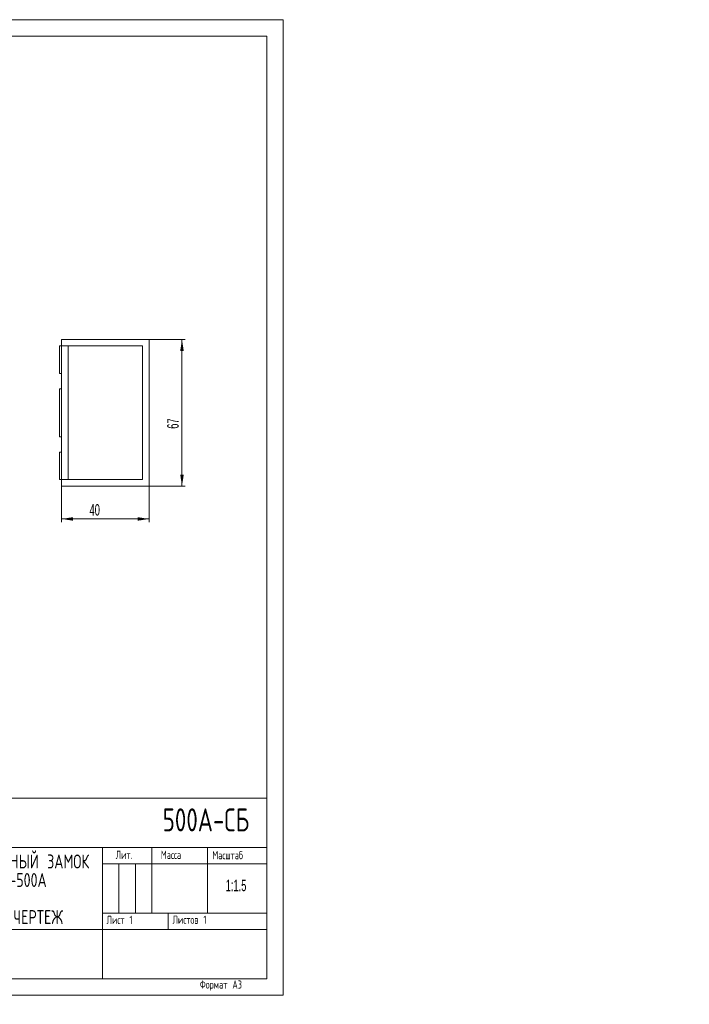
# Model space of a CAD drawing. Header units: millimetres. Extents: x -60 to 544, y -3 to 297.
# Tile 2 of 2: x 340 to 544, y -3 to 297. Entities that reach past the tile are written whole.
import ezdxf

# ---------------------------------------------------------------- set-up
doc = ezdxf.new("R2010")
doc.units = ezdxf.units.MM
doc.layers.add('ОСЕВЫЕ', color=7, linetype='Continuous')
doc.styles.add('SLDTEXTSTYLE0', font='TXT', dxfattribs={"width": 0.605})
doc.styles.add('SLDTEXTSTYLE1', font='TXT', dxfattribs={"width": 0.605, "bigfont": 'bigfont'})
doc.styles.add('SLDTEXTSTYLE3', font='TXT', dxfattribs={"width": 0.7, "bigfont": 'bigfont'})
doc.dimstyles.new('SLDDIMSTYLE1', dxfattribs={"dimtxt": 3.5, "dimasz": 3.5, "dimexe": 0, "dimexo": 0.0625, "dimgap": 0.875, "dimtad": 2, "dimlfac": 1.5, "dimrnd": 1e-09, "dimzin": 12, "dimdsep": 46, "dimtxsty": 'SLDTEXTSTYLE0', "dimsah": 1, "dimcen": 0.09, "dimadec": 0, "dimazin": 3, "dimtfac": 1, "dimtdec": 3, "dimtofl": 0, "dimtmove": 0, "dimatfit": 3, "dimfxl": 0, "dimfrac": 2, "dimtolj": 1, "dimtzin": 12, "dimarcsym": 0})

# ---------------------------------------------------------------- blocks, each defined once
blk = doc.blocks.new('SW_NOTE_0')
at = {"color": 0, "linetype": 'Continuous', "lineweight": 0, "attachment_point": 2, "style": 'SLDTEXTSTYLE3'}
for s, insert, char_height in [('\\M+1845E\\M+1844C\\M+18445\\M+1844B\\M+18453\\M+18451\\M+1844F\\M+1844D\\M+18440\\M+18443\\M+1844E\\M+18449\\M+18453\\M+1844E\\M+1845C\\M+1844A \\M+18448\\M+18440\\M+1844D\\M+1844F\\M+1844B', (29.57, 5.46), 4.23333), ('\\M+18452\\M+18445\\M+18451\\M+18449\\M+18449 ML-500\\M+18440', (29.3, -0.19), 4.2333), ('\\M+18452\\M+18441\\M+1844F\\M+18451\\M+1844F\\M+18458\\M+1844E\\M+1845C\\M+1844A \\M+18458\\M+18445\\M+18451\\M+18453\\M+18445\\M+18447', (29.66, -11.48), 4.23333)]:
    blk.add_mtext(s, dxfattribs=dict(at, insert=insert, char_height=char_height))
blk = doc.blocks.new('_D_39')
at = {"color": 7, "linetype": 'Continuous', "lineweight": 0}
for p, q in [((379.21, 199.65), (390.2, 199.65)), ((389.2, 199.65), (389.2, 154.99)), ((379.21, 154.99), (390.2, 154.99))]:
    blk.add_line(p, q, dxfattribs=at)
for points in [[(389.2, 199.65), (388.66, 196.15), (389.74, 196.15)], [(389.2, 154.99), (389.74, 158.49), (388.66, 158.49)]]:
    blk.add_solid(points, dxfattribs=at)
at = {"color": 7, "linetype": 'Continuous', "lineweight": 0, "insert": (384.69, 172.45, 0.07), "char_height": 3.5, "attachment_point": 1, "rotation": 90, "style": 'SLDTEXTSTYLE0'}
blk.add_mtext('67', dxfattribs=at)
blk = doc.blocks.new('_D_40')
at = {"color": 7, "linetype": 'Continuous', "lineweight": 0}
for p, q in [((352.54, 154.98), (352.54, 143.99)), ((379.2, 154.98), (379.2, 143.99)), ((352.54, 144.99), (379.2, 144.99))]:
    blk.add_line(p, q, dxfattribs=at)
for points in [[(352.54, 144.99), (356.04, 144.45), (356.04, 145.53)], [(379.2, 144.99), (375.7, 145.53), (375.7, 144.45)]]:
    blk.add_solid(points, dxfattribs=at)
at = {"color": 7, "linetype": 'Continuous', "lineweight": 0, "insert": (361.06, 149.5, 0.07), "char_height": 3.5, "attachment_point": 1, "style": 'SLDTEXTSTYLE0'}
blk.add_mtext('40', dxfattribs=at)

msp = doc.modelspace()

# ---------------------------------------------------------------- linework, layer by layer
at = {"color": 7, "linetype": 'Continuous', "lineweight": 15}
for p, q in [((415, 292), (20, 292)), ((415, 5), (415, 292)), ((352.5362, 199.6546), (379.2029, 199.6546)), ((352.5362, 197.6546), (352.5362, 199.6546)), ((379.2029, 154.988), (379.2029, 199.6546)), ((351.8696, 189.3213), (351.8696, 197.6546)), ((351.8696, 197.6546), (352.5362, 197.6546)), ((352.5362, 197.6546), (354.5362, 197.6546)), ((352.5362, 156.988), (352.5362, 197.6546)), ((377.2029, 197.6546), (352.5362, 197.6546)), ((354.5362, 156.988), (354.5362, 197.6546)), ((354.5362, 197.6546), (377.2029, 197.6546)), ((377.2029, 197.6546), (377.2029, 156.988)), ((351.8696, 189.3213), (352.5362, 189.3213)), ((351.8696, 184.6546), (352.5362, 184.6546)), ((351.8696, 169.988), (351.8696, 184.6546)), ((351.8696, 169.988), (352.5362, 169.988)), ((351.8696, 156.988), (351.8696, 165.3213)), ((351.8696, 165.3213), (352.5362, 165.3213)), ((351.8696, 156.988), (352.5362, 156.988)), ((352.5362, 156.988), (354.5362, 156.988)), ((352.5362, 154.988), (352.5362, 156.988)), ((377.2029, 156.988), (352.5362, 156.988)), ((354.5362, 156.988), (377.2029, 156.988)), ((352.5362, 154.988), (379.2029, 154.988)), ((230, 60), (415, 60)), ((295, 45), (415, 45)), ((365, 45), (365, 5)), ((380, 45), (380, 25)), ((397, 45), (397, 25)), ((365, 40), (415, 40)), ((365, 25), (415, 25)), ((385, 25), (385, 20)), ((295, 20), (415, 20)), ((20, 5), (415, 5))]:
    msp.add_line(p, q, dxfattribs=at)
at = {"color": 7, "linetype": 'Continuous', "lineweight": 0}
for p, q in [((370, 40), (370, 25)), ((375, 40), (375, 25))]:
    msp.add_line(p, q, dxfattribs=at)
at = {"layer": 'ОСЕВЫЕ', "lineweight": 0}
for p, q in [((0, 297), (420, 297)), ((420, 297), (420, 0)), ((0, 0), (420, 0))]:
    msp.add_line(p, q, dxfattribs=at)

# ---------------------------------------------------------------- block references
at = {"color": 7, "linetype": 'Continuous', "lineweight": 0}
msp.add_blockref('SW_NOTE_0', (303.0004, 37.3529), dxfattribs=at)

# ---------------------------------------------------------------- texts
for s, insert, char_height, attachment_point, style in [('500\\M+18440-\\M+18452\\M+18441', (383.3052, 56.8597), 7, 1, 'SLDTEXTSTYLE3'), ('\\M+1844C\\M+18479\\M+18484.', (369.0114, 43.9608), 2.5, 1, 'SLDTEXTSTYLE1'), ('\\M+1844D\\M+18470\\M+18483\\M+18483\\M+18470', (382.7638, 43.9608), 2.5, 1, 'SLDTEXTSTYLE1'), ('\\M+1844D\\M+18470\\M+18483\\M+1848A\\M+18484\\M+18470\\M+18471', (398.4256, 43.8629), 2.5, 1, 'SLDTEXTSTYLE1'), ('\\M+18444\\M+18470\\M+18484\\M+18470', (285.9729, 39.0335), 2.5, 1, 'SLDTEXTSTYLE1'), ('1:1.5', (405.6522, 35.152), 3.5, 2, 'SLDTEXTSTYLE0'), ('\\M+1844C\\M+18479\\M+18483\\M+18484 1', (366.2372, 24.1587), 2.5, 1, 'SLDTEXTSTYLE1'), ('\\M+1844C\\M+18479\\M+18483\\M+18484\\M+18480\\M+18472 1', (386.2978, 24.2045), 2.5, 1, 'SLDTEXTSTYLE1'), ('\\M+1844B\\M+18480\\M+18481\\M+18479\\M+18482\\M+18480\\M+18472\\M+18470\\M+1847C', (322.46, 4.4683), 2.5, 1, 'SLDTEXTSTYLE1'), ('\\M+18455\\M+18480\\M+18482\\M+1847D\\M+18470\\M+18484 \\M+184403', (394.6346, 4.4833), 2.5, 1, 'SLDTEXTSTYLE1')]:
    msp.add_mtext(s, dxfattribs=dict(at, insert=insert, char_height=char_height, attachment_point=attachment_point, style=style))

# ---------------------------------------------------------------- dimensions: what is measured, and where the dimension line sits
dim = msp.add_linear_dim(base=(389.2029, 154.988), p1=(379.2029, 199.6546), p2=(379.2029, 154.988), angle=90, dimstyle='SLDDIMSTYLE1', dxfattribs=at)
dim.commit()
dim.dimension.update_dxf_attribs({"geometry": '_D_39', "text_midpoint": (389.2029, 176.728), "dimtype": 160})
dim = msp.add_linear_dim(base=(379.2029, 144.988), p1=(352.5362, 154.988), p2=(379.2029, 154.988), dimstyle='SLDDIMSTYLE1', dxfattribs=at)
dim.commit()
dim.dimension.update_dxf_attribs({"geometry": '_D_40', "text_midpoint": (365.3411, 144.988), "dimtype": 160})

doc.saveas('drawing.dxf')
